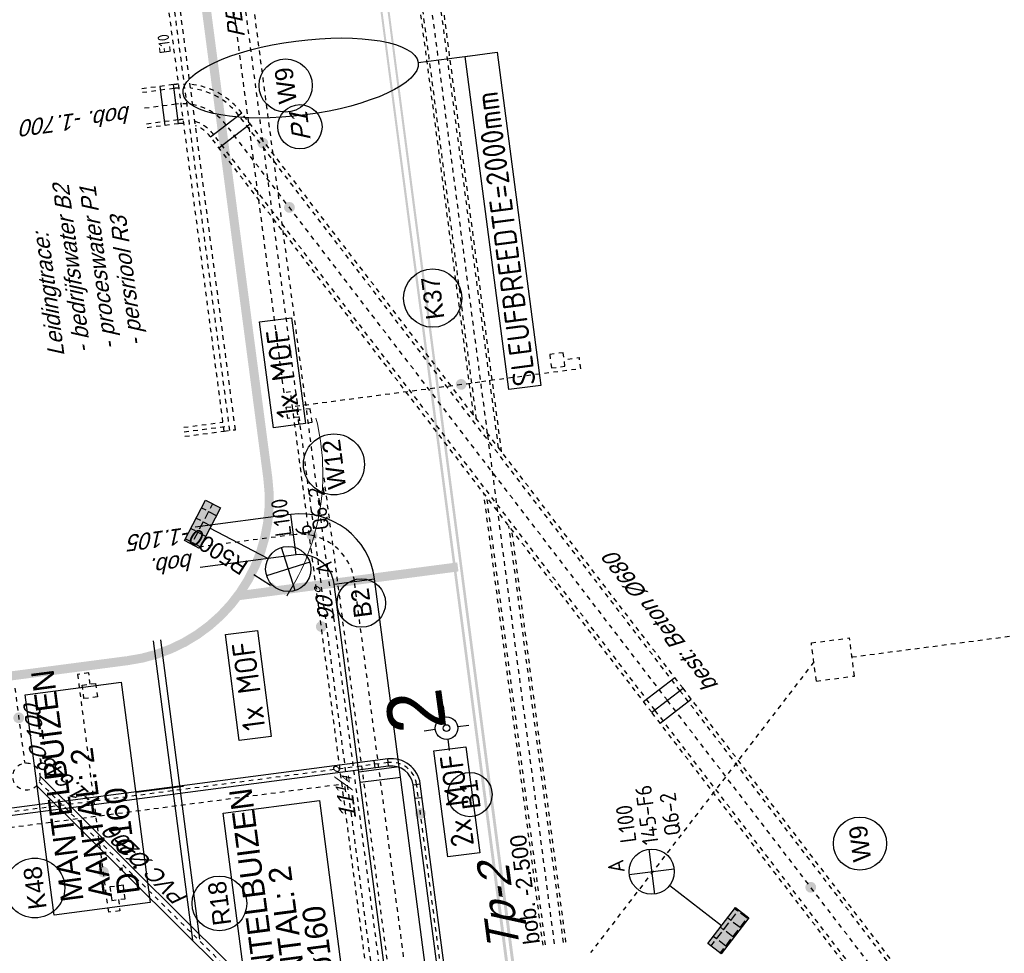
# Model space of a CAD drawing. Header units: metres. Extents: x 118052 to 118564, y 454784 to 455719.
# Tile 150 of 160: x 118492 to 118513, y 455333 to 455354. Entities that reach past the tile are written whole.
import ezdxf
from ezdxf.enums import TextEntityAlignment as Align

# ---------------------------------------------------------------- set-up
doc = ezdxf.new("R2010")
doc.units = ezdxf.units.M
doc.header["$LTSCALE"] = 0.5
doc.header["$PDMODE"] = 3
doc.header["$PDSIZE"] = 0.25
for name, pattern in [('DASHED', [19.049999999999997, 12.7, -6.35]), ('Tauw_HIDDEN2', [5.6, 4, -1.6]), ('Tauw_L_Center1', [13, 8, -1.67, 1.66, -1.67]), ('Tauw_L_Center2', [6.4990000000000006, 4, -0.833, 0.833, -0.833]), ('Tauw_Stramien', [13, 8, -1.67, 1.66, -1.67])]:
    doc.linetypes.add(name, pattern=pattern)
for name, color, linetype in [('EL6312--', 6, 'Continuous'), ('EL_N_A_EB00----REVISIE~-_-----', 1, 'Continuous'), ('GRAAFWERKZAAMHEDEN', 6, 'Continuous'), ('KABELLOOP', 6, 'Continuous'), ('Koningsstal VIEUWPORT', 254, 'Continuous'), ('M01', 6, 'Continuous'), ('MOF', 6, 'Continuous'), ('ZU_B_-_AL999---LW_bet700-85_gw__18_^200~-_-----', 1, 'Continuous'), ('ZU_B_-_AL999---LW_bet700-85_gw__18_^200~N_-----', 1, 'Continuous'), ('ZU_B_-_AL999---LW_bet700-85_gw__20_^200~M_-----', 1, 'Continuous'), ('ZU_B_-_EL999---LB_PE-90_sdr00~H_-----', 1, 'Tauw_L_Center2'), ('ZU_B_-_EL999---LL_pvc200_zbr00~H_-----', 1, 'Tauw_L_Center2'), ('ZU_B_-_EL999---LL_pvc200_zbr00~W_-----', 8, 'Tauw_HIDDEN2'), ('ZU_B_-_EL999---LL_pvc250_zbr00~H_-----', 1, 'Tauw_L_Center2'), ('ZU_B_-_EL999---LL_pvc250_zbr00~W_-----', 8, 'Tauw_HIDDEN2'), ('ZU_B_-_EL999---LR_bet400-55_gw~H_-----', 1, 'Tauw_L_Center2'), ('ZU_B_-_EL999---LR_bet400-55_gw~W_-----', 8, 'Tauw_HIDDEN2'), ('ZU_B_-_EL999---LW_bet700-85_gw~H_-----', 1, 'Tauw_L_Center1'), ('ZU_B_-_EL999---LW_bet700-85_gw~W_-----', 8, 'Tauw_HIDDEN2'), ('ZU_B_-_EL999---LX_onbXXX_sdr00~H_-----', 1, 'Tauw_L_Center2'), ('ZU_B_-_EL999---SYM_RIOOLINSPECTIEPUT~-_002--', 2, 'Tauw_L_Center2'), ('ZU_B_-_ML999---LW_bet700-85_gw__20_^200~M_-----', 1, 'Continuous'), ('ZU_B_-_TB00----tekst__35_^200~-_-----', 1, 'Continuous'), ('ZU_N_-_AL999---LB_PE-110_sdr00__20_^200~M_-----', 7, 'Continuous'), ('ZU_N_-_AL999---LB_pvc160_zgr00__20_^200~M_-----', 7, 'Continuous'), ('ZU_N_-_AL999---LK_pvc125_sdr34__20_^200~M_-----', 7, 'Continuous'), ('ZU_N_-_AL999---LP_PE-75_sdr00__18_^200~-_-----', 7, 'Continuous'), ('ZU_N_-_AL999---LR_pvc160_sdr34__18_^200~N_-----', 7, 'Continuous'), ('ZU_N_-_AL999---LR_pvc200_sdr34__20_^200~M_-----', 7, 'Continuous'), ('ZU_N_-_AL999---LR_pvc200_vgr11__18_^200~-_-----', 7, 'Continuous'), ('ZU_N_-_AL999---LW_gvk900_vgr05__18_^200~B_-----', 7, 'Continuous'), ('ZU_N_-_AL999---LW_gvk900_vgr05__18_^200~N_-----', 7, 'Continuous'), ('ZU_N_-_AL999---LW_gvk900_vgr05__20_^200~M_-----', 7, 'Continuous'), ('ZU_N_-_DX1AMA--_maatvoering_BGR__18_^200', 7, 'Continuous'), ('ZU_N_-_EL999---LB_PE-110_sdr00~H_-----', 2, 'Tauw_L_Center2'), ('ZU_N_-_EL999---LB_PE-90_sdr00~H_-----', 2, 'Tauw_L_Center2'), ('ZU_N_-_EL999---LB_pvc160_zgr00~H_-----', 2, 'Tauw_L_Center2'), ('ZU_N_-_EL999---LB_pvc160_zgr00~W_-----', 8, 'Continuous'), ('ZU_N_-_EL999---LK_pvc125_sdr34~H_-----', 2, 'Tauw_L_Center2'), ('ZU_N_-_EL999---LP_PE-75_sdr00~H_-----', 2, 'Tauw_L_Center2'), ('ZU_N_-_EL999---LR_PE-110_sdr00~H_-----', 2, 'Tauw_L_Center2'), ('ZU_N_-_EL999---LR_pvc160_sdr34~H_-----', 2, 'Tauw_L_Center2'), ('ZU_N_-_EL999---LR_pvc200_vgr11~H_-----', 2, 'Tauw_L_Center2'), ('ZU_N_-_EL999---LR_pvc200_vgr11~W_-----', 8, 'Continuous'), ('ZU_N_-_EL999---LW_gvk900_vgr05~H_-----', 2, 'Tauw_L_Center1'), ('ZU_N_-_EL999---LW_gvk900_vgr05~W_-----', 2, 'Continuous'), ('ZU_N_-_EL999---SYM_HWAINSPECTIEPUT~-_002--', 2, 'Tauw_L_Center2'), ('ZU_N_-_EL999---SYM_STRAATKOLK~-_----c', 7, 'Tauw_L_Center2'), ('ZU_N_-_ML999---LB_PE-110_sdr00__20_^200~M_-----', 7, 'Continuous'), ('ZU_N_-_ML999---LB_pvc160_zgr00__20_^200~M_-----', 7, 'Continuous'), ('ZU_N_-_ML999---LK_pvc125_sdr34__20_^200~M_-----', 7, 'Continuous'), ('ZU_N_-_ML999---LR_pvc160_sdr34__20_^200~M_-----', 7, 'Continuous'), ('ZU_N_-_ML999---LR_pvc200_sdr34__20_^200~M_-----', 7, 'Continuous'), ('ZU_N_-_ML999---LW_gvk900_vgr05__20_^200~M_-----', 7, 'Continuous'), ('ZU_N_N_MVRHX---ALG_Stramien~-_008--', 8, 'Tauw_Stramien')]:
    doc.layers.add(name, color=color, linetype=linetype)
doc.layers.add('ZU_N_-_AL999---LP_PE-75_sdr00__20_^200~Mt-----', color=7, linetype='Continuous', plot=False)
doc.layers.add('ZU_N_-_ML999---LP_PE-75_sdr00__20_^200~Mt-----', color=7, linetype='Continuous', plot=False)
doc.styles.add('BURO-018', font='Isocp.shx', dxfattribs={"height": 360})
doc.styles.add('BURO-025', font='Isocp.shx', dxfattribs={"height": 500})
doc.styles.add('civiel', font='civiel.shx')
doc.styles.add('TAUW-ISOCP', font='tcb_isocp.shx')
doc.styles.add('tcb_isocp', font='tcb_isocp.shx')
doc.styles.add('WB025', font='ISO.SHX', dxfattribs={"height": 2.5})
doc.dimstyles.new('tzu18-dot_^200', dxfattribs={"dimscale": 200, "dimtxt": 1.8, "dimasz": 3, "dimexe": 2, "dimexo": 0, "dimgap": 0.5, "dimtad": 1, "dimdec": 0, "dimzin": 0, "dimdsep": 46, "dimtxsty": 'TAUW-ISOCP', "dimblk": 'DOTSMALL', "dimcen": 2, "dimdle": 1.5, "dimclre": 8, "dimadec": 0, "dimazin": 0, "dimtp": 1, "dimtm": 1, "dimtfac": 1, "dimtix": 1, "dimtmove": 1, "dimatfit": 3, "dimldrblk": 'DOTSMALL', "dimfxl": 1, "dimtvp": 0.5, "dimtolj": 1, "dimtzin": 0, "dimlwd": -1, "dimlwe": 5, "dimarcsym": 0})

# ---------------------------------------------------------------- blocks, each defined once
blk = doc.blocks.new('M01')
for points in [[(0, 0.5000000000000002), (0, 1)], [(-1, 0), (-0.5, 0)], [(0.5, 0), (1, 0)], [(0, -0.5000000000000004), (0, -1)]]:
    blk.add_lwpolyline(points)
for radius in [0.5, 0.15]:
    blk.add_circle((0, 0), radius)
blk = doc.blocks.new('*D169')
at = {"layer": 'Defpoints', "color": 0, "transparency": 16777216}
for p in [(-131047.6118691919, 11552.42209850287), (-134276.9788311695, 7734.631544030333)]:
    blk.add_point(p, dxfattribs=at)
at = {"layer": 'ZU_N_-_DX1AMA--_maatvoering_BGR__18_^200', "transparency": 16777216}
blk.add_line((-133718.9926028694, 8394.288553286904), (-133997.9857171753, 8064.460048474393), dxfattribs=at)
at = {"layer": 'ZU_N_-_DX1AMA--_maatvoering_BGR__18_^200', "color": 8, "lineweight": 5, "transparency": 16777216}
blk.add_arc((-131047.6118691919, 11552.42209850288), 5000.433550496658, 229.773011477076, 276.6617961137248, dxfattribs=at)
at = {"layer": 'ZU_N_-_DX1AMA--_maatvoering_BGR__18_^200', "transparency": 16777216}
blk.add_solid([(-134052.9571345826, 8110.958900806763), (-133943.014299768, 8017.961196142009), (-134276.9788311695, 7734.631544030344)], dxfattribs=at)
at = {"layer": 'ZU_N_-_DX1AMA--_maatvoering_BGR__18_^200', "transparency": 16777216, "insert": (-133115.6146380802, 9107.608136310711), "char_height": 360, "attachment_point": 5, "rotation": 49.77301147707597, "style": 'civiel'}
blk.add_mtext('\\A1;R5000', dxfattribs=at)
blk = doc.blocks.new('_DotSmall')
at = {"color": 0, "linetype": 'ByBlock', "const_width": 0.5}
blk.add_lwpolyline([(-0.0625, 0, 1), (0.0625, 0, 1)], format="xyb", close=True, dxfattribs=at)
blk = doc.blocks.new('E00525')
at = {"linetype": 'ByBlock'}
h = blk.add_hatch(dxfattribs=at)
h.set_pattern_fill('ANGLE', color=0, scale=0.18438609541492, style=0)
h.set_pattern_definition([(360, (-37.67331033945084, -34.01927211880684), (5.551115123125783e-17, 1.287936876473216), [0.9366813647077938, -0.3512555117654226]), (90, (-37.67331033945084, -34.01927211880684), (-1.287936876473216, 1.387778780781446e-16), [0.9366813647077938, -0.3512555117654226])])
edge = h.paths.add_edge_path()
edge.add_line((-2.522521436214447, 2.863310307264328), (2.522521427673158, 2.863310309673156))
edge.add_line((2.522521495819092, 2.863310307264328), (2.522521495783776, 1.000000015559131))
edge.add_line((2.522521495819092, 1.000000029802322), (-2.522521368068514, 1.000000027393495))
edge.add_line((-2.522521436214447, 1), (-2.522521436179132, 2.863310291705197))
h = blk.add_hatch(color=0, dxfattribs=at)
edge = h.paths.add_edge_path()
edge.add_line((-2.522521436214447, 2.863310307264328), (2.522521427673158, 2.863310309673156))
edge.add_line((2.522521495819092, 2.863310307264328), (2.522521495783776, 1.000000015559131))
edge.add_line((2.522521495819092, 1.000000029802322), (-2.522521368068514, 1.000000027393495))
edge.add_line((-2.522521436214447, 1), (-2.522521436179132, 2.863310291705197))
at = {"color": 0, "linetype": 'ByBlock'}
for p, q in [((-1.767766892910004, 14.38605433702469), (1.767767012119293, 10.85052046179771)), ((1.767766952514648, 14.38605433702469), (-1.767766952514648, 10.85052043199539)), ((5.960464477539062e-08, 10.0973382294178), (1.192092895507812e-07, 2.863310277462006))]:
    blk.add_line(p, q, dxfattribs=at)
blk.add_lwpolyline([(-2.522521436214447, 2.863310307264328), (2.522521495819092, 2.863310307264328), (2.522521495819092, 1.000000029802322), (-2.522521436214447, 1)], close=True, dxfattribs=at)
blk.add_circle((0, 12.61828738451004), 2.500000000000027, dxfattribs=at)
at = {"color": 0, "linetype": 'ByBlock', "style": 'BURO-018'}
for tag, p in [('E_GKAST', (5.960464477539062e-08, 20.61828738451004)), ('E_GROEP', (5.960464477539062e-08, 17.61828738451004)), ('E_SGROEP', (4.500000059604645, 17.61828738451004)), ('E_ARMCODE', (0, 12.61828738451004)), ('E_SLET', (4.500000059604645, 11.61828738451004))]:
    blk.add_attdef(tag, text='', height=1.8, dxfattribs=at).set_placement(p, align=Align.MIDDLE)
blk = doc.blocks.new('A$C051E189E')
at = {"layer": 'EL6312--'}
ref = blk.add_blockref('E00525', (129982.4518060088, -50155.32685858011), dxfattribs=dict(at, xscale=200, yscale=200, zscale=200, rotation=145.0000221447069))
ref.add_attrib('E_SGROEP', 'Q6-2', dxfattribs={"layer": '0', "color": 1, "linetype": 'ByBlock', "height": 359.9999999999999, "rotation": 2.219811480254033e-05, "style": 'BURO-018'}).set_placement((129769.0740380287, -53058.90804550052), align=Align.MIDDLE)
ref.add_attrib('E_GKAST', 'L100', dxfattribs={"layer": '0', "color": 1, "linetype": 'ByBlock', "height": 359.9999999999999, "rotation": 2.219811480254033e-05, "style": 'BURO-018'}).set_placement((129682.4580661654, -52214.69485685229), align=Align.MIDDLE)
ref.add_attrib('E_GROEP', '6', dxfattribs={"layer": '0', "color": 1, "linetype": 'ByBlock', "height": 359.9999999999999, "rotation": 2.219811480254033e-05, "style": 'BURO-018'}).set_placement((129349.8940697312, -52674.4275829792), align=Align.MIDDLE)
ref.add_attrib('E_SLET', 'A', dxfattribs={"layer": '0', "color": 1, "linetype": 'ByBlock', "height": 359.9999999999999, "rotation": 2.219811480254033e-05, "style": 'BURO-018'}).set_placement((128455.4926643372, -53014.67749482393), align=Align.MIDDLE)
ref = blk.add_blockref('E00525', (119075.2760796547, -61094.7595834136), dxfattribs=dict(at, xscale=200, yscale=200, zscale=200, rotation=314.9066123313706))
ref.add_attrib('E_SGROEP', 'Q6-2', dxfattribs={"layer": '0', "color": 1, "linetype": 'ByBlock', "height": 359.9999999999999, "rotation": 2.219811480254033e-05, "style": 'BURO-018'}).set_placement((122067.5164344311, -59881.3021248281), align=Align.MIDDLE)
ref.add_attrib('E_GKAST', 'L100', dxfattribs={"layer": '0', "color": 1, "linetype": 'ByBlock', "height": 359.9999999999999, "rotation": 2.219811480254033e-05, "style": 'BURO-018'}).set_placement((121981.7185235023, -58888.19721621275), align=Align.MIDDLE)
ref.add_attrib('E_GROEP', '145-F6', dxfattribs={"layer": '0', "color": 1, "linetype": 'ByBlock', "height": 359.9999999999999, "rotation": 2.219811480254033e-05, "style": 'BURO-018'}).set_placement((122117.9316661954, -59368.9439869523), align=Align.MIDDLE)
ref.add_attrib('E_SLET', 'A', dxfattribs={"layer": '0', "color": 1, "linetype": 'ByBlock', "height": 359.9999999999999, "rotation": 2.219811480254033e-05, "style": 'BURO-018'}).set_placement((121079.7141696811, -58547.26704671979), align=Align.MIDDLE)
blk = doc.blocks.new('A$C6DFC50BF')
at = {"layer": 'GRAAFWERKZAAMHEDEN'}
for p, q in [((124081.8434063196, -48241.82382059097), (124081.8434063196, -49309.35315573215)), ((120682.3310912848, -49067.3711681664), (127349.6457939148, -49067.3711681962)), ((120682.3310913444, -49227.3711681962), (127349.2272443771, -49227.3711681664)), ((139254.5416404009, -56521.57957366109), (139254.5416404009, -57673.62048774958))]:
    blk.add_line(p, q, dxfattribs=at)
for points in [[(121628.4110959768, -46100.1680791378), (126535.2757167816, -46100.1680791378), (126535.275716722, -48241.82382059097), (121628.4110959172, -48241.82382059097)], [(118465.9492711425, -50095.00943920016), (123372.8138918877, -50095.00943920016), (123372.8138918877, -52239.86938601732), (118465.9492710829, -52239.86938601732)], [(131831.3597123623, -57569.50952374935), (139254.5416403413, -57569.50952374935), (139254.5416404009, -58283.20060282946), (131831.3597123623, -58283.20060282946)]]:
    blk.add_lwpolyline(points, close=True, dxfattribs=at)
blk.add_ellipse((139254.5416399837, -53904.31926247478), major_axis=(3.257569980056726e-07, -2617.260311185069), ratio=0.3143508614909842, dxfattribs=at)
at = {"layer": 'KABELLOOP', "linetype": 'DASHED', "const_width": 200}
for points in [[(126989.2535856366, -31636.86263418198), (126989.2600790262, -48436.86263489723)], [(128093.6213239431, -51042.49264135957), (128093.6230057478, -55943.81955587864)], [(130589.2614697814, -52036.86124366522), (156073.456397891, -52036.85181295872)]]:
    blk.add_lwpolyline(points, dxfattribs=at)
blk.add_lwpolyline([(126989.2600790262, -48436.86263588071, 0.4173513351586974), (130589.2614697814, -52036.86124366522)], format="xyb", dxfattribs=at)
blk.add_lwpolyline([(186089.4575669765, -55943.81955587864), (-17582.16170054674, -55943.81955587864)], close=True, dxfattribs=at)
at = {"layer": 'MOF'}
for points in [[(124918.2668354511, -50658.00969824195), (127278.5480494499, -50658.00969827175), (127278.5480494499, -51371.70077735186), (124918.2668354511, -51371.70077732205)], [(131669.1043483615, -52304.90873935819), (134029.3855623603, -52304.90873938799), (134029.3855623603, -53018.59981846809), (131669.1043484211, -53018.59981843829)], [(121770.3574507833, -54890.38555288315), (124130.6386646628, -54890.38555288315), (124130.638664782, -55604.07663196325), (121770.3574507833, -55604.07663196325)]]:
    blk.add_lwpolyline(points, close=True, dxfattribs=at)
at = {"layer": 'GRAAFWERKZAAMHEDEN', "color": 2}
for s, p in [('MANTELBUIZEN', (121867.6133514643, -46791.96508896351)), ('AANTAL: 2', (121867.6133515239, -47425.05105787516)), ('D: ø160', (121867.6133513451, -48047.40924936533)), ('MANTELBUIZEN', (118705.1515266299, -50786.80644899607)), ('AANTAL: 2', (118705.1515266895, -51419.89241793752)), ('D: ø160', (118705.1515265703, -52045.45481479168))]:
    blk.add_text(s, height=500, rotation=359.9837082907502, dxfattribs=at).set_placement(p)
at = {"layer": 'GRAAFWERKZAAMHEDEN', "color": 2, "style": 'BURO-025'}
blk.add_text('SLEUFBREEDTE=2000mm', height=500, rotation=359.9837082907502, dxfattribs=at).set_placement((131865.393060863, -58179.16506719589))
at = {"layer": 'MOF', "color": 2, "style": 'BURO-025'}
for s, p in [('1x MOF', (125101.5877820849, -51267.66524171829)), ('1x MOF', (131852.4252950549, -52914.56428283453)), ('2x MOF', (121953.6783974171, -55500.04109632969))]:
    blk.add_text(s, height=500, rotation=359.9837082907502, dxfattribs=at).set_placement(p)
blk = doc.blocks.new('Leidingen')
at = {"layer": 'ZU_B_-_EL999---LB_PE-90_sdr00~H_-----'}
blk.add_lwpolyline([(-129821.9930698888, 7212.615812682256), (-86741.18118863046, 7202.975529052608), (-86741.87912505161, 14553.47349595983)], dxfattribs=at)
at = {"layer": 'ZU_B_-_EL999---LL_pvc200_zbr00~H_-----'}
blk.add_lwpolyline([(-130391.4003804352, 9509.37691233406), (-130391.3054295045, 8509.37691694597)], dxfattribs=at)
at = {"layer": 'ZU_B_-_EL999---LL_pvc200_zbr00~W_-----'}
for points in [[(-130491.4003798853, 9509.367417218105), (-130491.3172978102, 8634.36742121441)], [(-130291.4003809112, 9509.386407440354), (-130291.3172987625, 8634.386411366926)]]:
    blk.add_lwpolyline(points, dxfattribs=at)
at = {"layer": 'ZU_B_-_EL999---LL_pvc250_zbr00~H_-----'}
blk.add_lwpolyline([(-130491.3054290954, 8509.367421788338), (-118916.3054810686, 8510.466478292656)], dxfattribs=at)
at = {"layer": 'ZU_B_-_EL999---LL_pvc250_zbr00~W_-----'}
blk.add_line((-130491.3172979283, 8634.36742123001), (-130491.2935603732, 8384.367422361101), dxfattribs=at)
for points in [[(-130491.3172979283, 8634.36742123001), (-118916.3173499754, 8635.46647774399)], [(-130491.2935603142, 8384.367422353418), (-118916.2936122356, 8385.466478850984)]]:
    blk.add_lwpolyline(points, dxfattribs=at)
at = {"layer": 'ZU_B_-_EL999---LR_bet400-55_gw~H_-----'}
blk.add_lwpolyline([(-142665.7701598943, 2871.465420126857), (-131297.6911157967, 2872.544829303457), (-85840.7704162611, 2876.86100437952)], dxfattribs=at)
at = {"layer": 'ZU_B_-_EL999---LR_bet400-55_gw~W_-----'}
for points in [[(-142665.7943724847, 3126.465419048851), (-132596.0422879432, 3127.421550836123)], [(-142665.7891500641, 3071.465419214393), (-132691.2998510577, 3072.412505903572)], [(-130951.2999770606, 3072.577720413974), (-85840.78940641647, 3076.861003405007)], [(-130856.0424139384, 3127.586765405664), (-85840.794628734, 3131.861003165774)], [(-142665.7511697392, 2671.465421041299), (-133384.0821283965, 2672.346723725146)], [(-142665.7459474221, 2616.465421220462), (-133479.3396916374, 2617.337678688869)], [(-131739.3398176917, 2617.502893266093), (-85840.74620377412, 2621.861005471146)], [(-131644.0822546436, 2672.511938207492), (-85840.75142609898, 2676.861005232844)]]:
    blk.add_lwpolyline(points, dxfattribs=at)
at = {"layer": 'ZU_B_-_EL999---LW_bet700-85_gw~H_-----'}
blk.add_lwpolyline([(-146605.8193822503, -5465.22182959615), (-137659.4967778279, -298.9288830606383, 4.457215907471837e-08), (-137659.4965923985, -298.9287760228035), (-123791.2294271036, 7709.67555835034, 0.2679491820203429), (-123191.3281459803, 8748.962985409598), (-123191.403911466, 9546.907247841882)], format="xyb", dxfattribs=at)
at = {"layer": 'ZU_B_-_EL999---LW_bet700-85_gw~W_-----', "linetype": 'Continuous'}
for p, q in [((-123626.3566291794, 9048.921680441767), (-122756.3566332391, 9049.004287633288)), ((-123626.3281439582, 8748.921681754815), (-122756.3281478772, 8749.004288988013)), ((-124008.76521074, 8086.375947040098), (-123573.6936433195, 7332.97516964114)), ((-124268.5585821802, 7936.351268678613), (-123833.4870149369, 7182.950491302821)), ((-137617.2133744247, 227.7942341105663), (-137182.1784677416, -525.627712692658)), ((-137877.0324996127, 77.77154128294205), (-137441.9610559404, -675.6293075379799)), ((-137877.0140457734, 77.78219735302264), (-137441.9791390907, -675.6397495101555)), ((-138136.8258956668, -72.25309441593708), (-137701.7544521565, -825.6539431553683))]:
    blk.add_line(p, q, dxfattribs=at)
at = {"layer": 'ZU_B_-_EL999---LW_bet700-85_gw~W_-----'}
for points in [[(-123634.8444358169, 8635.018449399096, 0.03737933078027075), (-123626.3281439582, 8748.921681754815), (-123626.403909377, 9546.865944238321)], [(-123548.9835247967, 8635.026602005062, 0.03361444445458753), (-123541.3281444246, 8748.929752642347), (-123541.4039099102, 9546.874015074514)], [(-122845.5080820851, 8635.093397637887, 0.01839000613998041), (-122841.3281474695, 8748.996218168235), (-122841.403913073, 9546.940480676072)], [(-122760.2896695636, 8635.101489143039, 0.01743215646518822), (-122756.3281478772, 8749.004288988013), (-122756.4039133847, 9546.948551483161)], [(-146830.6123423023, -5092.712291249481), (-137877.0324996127, 77.77154128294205), (-137877.0140457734, 77.78219735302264), (-124008.76521074, 8086.375947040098, 0.1387425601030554), (-123718.3894174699, 8385.010515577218)], [(-146786.6872811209, -5165.501511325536), (-137834.5255195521, 4.163412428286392), (-137834.5106353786, 4.172007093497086), (-123966.2582184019, 8012.767825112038, 0.1523591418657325), (-123623.1301799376, 8385.019560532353)], [(-146424.9514833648, -5764.942147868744), (-137484.4680359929, -602.021178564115), (-137484.4825494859, -602.0295593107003), (-123616.2006355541, 7406.58329155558, 0.2053687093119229), (-122884.6167789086, 8385.089683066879)], [(-146381.0264223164, -5837.731367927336), (-137441.9610559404, -675.6293075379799), (-137441.9791390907, -675.6397495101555), (-123573.6936433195, 7332.97516964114, 0.2086374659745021), (-122797.3048789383, 8385.097973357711)]]:
    blk.add_lwpolyline(points, format="xyb", dxfattribs=at)
at = {"layer": 'ZU_B_-_EL999---LX_onbXXX_sdr00~H_-----'}
for points in [[(-137240.1541190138, -3616.273442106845), (-142965.6976871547, 2108.182938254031)], [(-137240.0734108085, -4466.273438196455), (-137237.5279466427, -31274.49131733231)], [(-137240.073410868, -4466.273438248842), (-137237.5279467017, -31274.49131732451)]]:
    blk.add_lwpolyline(points, dxfattribs=at)
at = {"layer": 'ZU_B_-_EL999---SYM_RIOOLINSPECTIEPUT~-_002--', "ltscale": 0.005}
for p, q in [((-137665.1503845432, -3616.313796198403), (-136815.1503884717, -3616.233087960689)), ((-137665.1503845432, -3616.313796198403), (-137665.0696762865, -4466.313792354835)), ((-136815.1503884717, -3616.233087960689), (-136815.0696802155, -4466.233084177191)), ((-137665.0696762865, -4466.313792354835), (-136815.0696802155, -4466.233084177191))]:
    blk.add_line(p, q, dxfattribs=at)
at = {"layer": 'ZU_B_-_ML999---LW_bet700-85_gw__20_^200~M_-----', "flags": 128}
for points in [[(-125777.7267238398, 6562.519199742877, 0, 0, 0), (-125897.1369962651, 6574.401406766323, 0, 91.82399999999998, 0), (-125888.0379335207, 6573.49598258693, 91.82399999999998, 169.728, 0), (-125862.1736685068, 6570.922296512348, 169.728, 221.712, 0), (-125823.413094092, 6567.065332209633, 221.712, 240, 0), (-125777.7267238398, 6562.519199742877, 240, 221.712, 0), (-125732.0403536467, 6557.973067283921, 221.712, 169.728, 0), (-125693.2797791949, 6554.116102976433, 169.728, 91.82399999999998, 0), (-125667.4155142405, 6551.542416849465, 91.82399999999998, 0, 0), (-125658.3164514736, 6550.636992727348, 0, 0, 0), (-125777.7267238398, 6562.519199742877, 0, 0, 0), (-123681.7730730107, 6353.956278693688, 0, 0, 0)], [(-142165.9644315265, -2901.308998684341, 0, 0, 0), (-142233.2526912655, -2801.949600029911, 0, 91.82399999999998, 0), (-142228.1253259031, -2809.520786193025, 91.82399999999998, 169.728, 0), (-142213.5506889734, -2831.042031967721, 169.728, 221.712, 0), (-142191.7089196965, -2863.294092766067, 221.712, 240, 0), (-142165.9644315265, -2901.308998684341, 240, 221.712, 0), (-142140.2199434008, -2939.323904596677, 221.712, 169.728, 0), (-142118.3781743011, -2971.575965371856, 169.728, 91.82399999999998, 0), (-142103.8035371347, -2993.097211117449, 91.82399999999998, 0, 0), (-142098.6761718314, -3000.668397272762, 0, 0, 0), (-142165.9644315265, -2901.308998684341, 0, 0, 0), (-141680.3310871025, -3618.406412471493, 0, 0, 0)]]:
    blk.add_lwpolyline(points, format="xyseb", dxfattribs=at)
at = {"layer": 'ZU_B_-_ML999---LW_bet700-85_gw__20_^200~M_-----'}
for centre in [(-123097.473919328, 6295.814182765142), (-141351.0757185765, -4104.592494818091)]:
    blk.add_circle(centre, 587.1848127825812, dxfattribs=at)
at = {"layer": 'ZU_N_-_EL999---LB_PE-110_sdr00~H_-----'}
blk.add_lwpolyline([(-189750.6245509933, 554.2046431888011), (-189750.6245508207, 7068.149949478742), (-129821.9930698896, 7068.149949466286), (-129821.9930698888, 7212.615812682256)], dxfattribs=at)
at = {"layer": 'ZU_N_-_EL999---LB_PE-90_sdr00~H_-----'}
blk.add_lwpolyline([(-151486.4222910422, 79454.40512148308), (-148523.6151047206, 78593.34901531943), (-138720.9009695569, 68792.49625207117, -0.1989370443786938), (-138556.8431667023, 68396.47885783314), (-138556.8431668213, 7068.149949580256)], format="xyb", dxfattribs=at)
at = {"layer": 'ZU_N_-_EL999---LB_pvc160_zgr00~H_-----'}
blk.add_lwpolyline([(-188326.2700439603, 427.957952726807), (-188330.8804364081, 4822.314607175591, -0.4142135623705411), (-187771.4682751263, 5382.90182949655), (-138780.4791304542, 5434.301320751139, 0.41393410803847), (-138221.066663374, 5994.354185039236), (-138227.0047912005, 68533.40245254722, 0.1989123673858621), (-138391.0625915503, 68929.3666744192), (-148707.2103914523, 79243.55560852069, 0.1983621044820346), (-149102.0199607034, 79407.53706885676), (-169703.4762981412, 79449.20462299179, 0.1233219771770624), (-169967.5599969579, 79383.63142942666), (-194911.9009768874, 66117.44867484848)], format="xyb", dxfattribs=at)
at = {"layer": 'ZU_N_-_EL999---LB_pvc160_zgr00~W_-----', "linetype": 'Continuous'}
for p, q in [((-138301.0951482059, 6294.346587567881), (-138141.0951490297, 6294.361779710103)), ((-138301.0666630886, 5994.34658883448), (-138141.0666637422, 5994.361781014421)), ((-139080.5628982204, 5513.986528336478), (-139080.3950323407, 5353.986616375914)), ((-138780.5630632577, 5514.3012766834), (-138780.3951975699, 5354.301364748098))]:
    blk.add_line(p, q, dxfattribs=at)
at = {"layer": 'ZU_N_-_EL999---LB_pvc160_zgr00~W_-----'}
for points in [[(-188246.2700878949, 428.0418856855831), (-188250.8804804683, 4822.398540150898, -0.4142135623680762), (-187771.3843423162, 5302.901873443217), (-138780.3951975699, 5354.301364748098, 0.4139341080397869), (-138141.0666637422, 5994.361781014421), (-138147.0047915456, 68533.41004863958, 0.1989123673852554), (-138334.4994206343, 68985.94058791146), (-148650.6472204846, 79300.1295220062, 0.1983621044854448), (-149101.8581567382, 79487.53690519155), (-169703.3144941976, 79529.20445938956, 0.1233219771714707), (-170005.1244357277, 79454.26366661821), (-194949.4654155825, 66188.08091215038)], [(-188406.2699999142, 427.8740198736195), (-188410.8803924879, 4822.230674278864, -0.4142135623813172), (-187771.5522081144, 5462.901785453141), (-138780.5630632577, 5514.3012766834, 0.4139341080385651), (-138301.0666630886, 5994.34658883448), (-138307.0047908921, 68533.3948564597, 0.1989123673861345), (-138447.625762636, 68872.79276100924), (-148763.7735624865, 79186.98169504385, 0.1983621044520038), (-149102.1817647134, 79327.53723246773), (-169703.6381021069, 79369.204786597, 0.1233219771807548), (-169929.995558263, 79312.99919212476), (-194874.3365381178, 66046.81643765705)]]:
    blk.add_lwpolyline(points, format="xyb", dxfattribs=at)
at = {"layer": 'ZU_N_-_EL999---LK_pvc125_sdr34~H_-----'}
for points in [[(-140447.6118583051, 12295.02976047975), (-140697.6118583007, 12295.02976049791), (-140697.6118582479, 12545.02976041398), (-137489.4547121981, 12545.32932507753)], [(-135647.6118581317, 12295.02976014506), (-135397.6118581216, 12295.02976006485), (-135397.6118581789, 12545.02976011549), (-137489.4547121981, 12545.32932507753)], [(-130397.61185837, 6955.16753603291), (-130397.6118582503, 7205.167536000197), (-130147.6118583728, 7205.16753599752), (-130147.6118582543, 2871.153807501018)]]:
    blk.add_lwpolyline(points, dxfattribs=at)
at = {"layer": 'ZU_N_-_EL999---LK_pvc125_sdr34~H_-----', "flags": 128}
blk.add_lwpolyline([(-129897.8622298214, 901.9885725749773), (-129897.8622298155, 651.9885725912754), (-130147.8622299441, 651.9885726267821), (-130147.8622287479, 2872.654006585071)], dxfattribs=at)
at = {"layer": 'ZU_N_-_EL999---LP_PE-75_sdr00~H_-----', "flags": 128}
blk.add_lwpolyline([(-118553.1989605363, 6962.016680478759), (-242100.8711517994, 6918.149949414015), (-260869.9927551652, 6918.149949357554), (-260869.9927551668, -569.120819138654), (-260869.9927551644, -22082.3711988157), (-262858.1002473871, -22082.37119882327)], dxfattribs=at)
at = {"layer": 'ZU_N_-_EL999---LR_PE-110_sdr00~H_-----'}
blk.add_lwpolyline([(-243248.162318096, 6768.149949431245), (-93379.19032985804, 6768.149945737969, -0.1316524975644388), (-90879.19033038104, 6098.276964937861), (-85840.80008835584, 3189.361002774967)], format="xyb", dxfattribs=at)
at = {"layer": 'ZU_N_-_EL999---LR_pvc160_sdr34~H_-----'}
blk.add_lwpolyline([(-135516.8226439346, 13956.31114197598), (-137189.5869364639, 13956.31114197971)], dxfattribs=at)
at = {"layer": 'ZU_N_-_EL999---LR_pvc200_vgr11~H_-----'}
blk.add_lwpolyline([(-137638.0737907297, 13695.63576137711), (-143390.8837037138, 9240.486005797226)], dxfattribs=at)
at = {"layer": 'ZU_N_-_EL999---LR_pvc200_vgr11~W_-----'}
for points in [[(-137717.177458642, 13760.8564049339), (-143490.8639240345, 9289.539216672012)], [(-137523.105784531, 13658.18954454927), (-143290.8735688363, 9191.455961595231)]]:
    blk.add_lwpolyline(points, dxfattribs=at)
at = {"layer": 'ZU_N_-_EL999---LW_gvk900_vgr05~H_-----'}
blk.add_lwpolyline([(-241353.494222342, 8700.826479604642), (-241353.4942223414, 7410.1519819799, 0.414213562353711), (-240156.4942222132, 6213.1519820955), (-134155.3770706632, 6213.151982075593, 0.4142135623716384), (-132958.3770707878, 7410.151982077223), (-132958.3770707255, 9548.413386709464)], format="xyb", dxfattribs=at)
at = {"layer": 'ZU_N_-_EL999---LW_gvk900_vgr05~W_-----', "linetype": 'Continuous'}
for p, q in [((-133408.3770709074, 7410.151982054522), (-132508.3770707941, 7410.151982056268)), ((-134155.3770707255, 6663.151982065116), (-134155.3770707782, 5763.151982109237))]:
    blk.add_line(p, q, dxfattribs=at)
at = {"layer": 'ZU_N_-_EL999---LW_gvk900_vgr05~W_-----'}
for p, q in [((-138581.2080227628, 5763.151982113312), (-138581.2080230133, 6663.151982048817)), ((-138347.6849074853, 5763.151982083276), (-138347.6849075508, 6663.151982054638))]:
    blk.add_line(p, q, dxfattribs=at)
for points in [[(-241803.4942224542, 8700.826479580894), (-241803.4942222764, 7410.151981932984, 0.4142135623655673), (-240156.4942222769, 5763.151982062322), (-134155.3770707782, 5763.151982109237, 0.4142135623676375), (-132508.3770707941, 7410.151982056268), (-132508.3770707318, 9548.41338668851)], [(-240903.4942223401, 8700.826479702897), (-240903.49422234, 7410.151982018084, 0.4142135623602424), (-240156.4942222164, 6663.151982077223), (-134155.3770707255, 6663.151982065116, 0.414213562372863), (-133408.3770709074, 7410.151982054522), (-133408.3770707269, 9548.413386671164)]]:
    blk.add_lwpolyline(points, format="xyb", dxfattribs=at)
at = {"layer": 'ZU_N_-_EL999---SYM_HWAINSPECTIEPUT~-_002--', "lineweight": -3}
blk.add_circle((-137489.586936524, 13956.31114196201), 299.9999999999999, dxfattribs=at)
at = {"layer": 'ZU_N_-_EL999---SYM_STRAATKOLK~-_----c', "lineweight": -3}
for points in [[(-140447.608539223, 12145.02976032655), (-140147.6085391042, 12145.02976027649), (-140147.6085390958, 12445.02976036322), (-140447.6085393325, 12445.02976048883)], [(-135647.6128732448, 12173.20900226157), (-135947.6128733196, 12173.20900224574), (-135947.6128733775, 12473.20900240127), (-135647.6128732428, 12473.20900252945)], [(-130547.6118586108, 6683.346778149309), (-130247.611858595, 6683.346778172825), (-130247.6118583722, 6983.346778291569), (-130547.6118586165, 6983.346778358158)], [(-130046.5817087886, 984.2149227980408), (-129746.5817087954, 984.2149227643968), (-129746.5817086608, 1284.214922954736), (-130046.5817089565, 1284.214923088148)]]:
    blk.add_lwpolyline(points, close=True, dxfattribs=at)
at = {"layer": 'ZU_N_-_ML999---LB_PE-110_sdr00__20_^200~M_-----', "flags": 128}
blk.add_lwpolyline([(-135050.9288430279, 7068.149949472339, 0, 0, 0), (-135097.8344856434, 7178.602929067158, 0, 91.82399999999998, 0), (-135094.2602756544, 7170.186412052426, 91.82399999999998, 169.728, 0), (-135084.1005135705, 7146.262296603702, 169.728, 221.712, 0), (-135068.8749418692, 7110.409259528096, 221.712, 240, 0), (-135050.9288430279, 7068.149949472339, 240, 221.712, 0), (-135032.9827442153, 7025.890639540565, 221.712, 169.728, 0), (-135017.7571726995, 6990.03760236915, 169.728, 91.82399999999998, 0), (-135007.5974104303, 6966.113487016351, 91.82399999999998, 0, 0), (-135004.0232005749, 6957.696969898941, 0, 0, 0), (-135050.9288430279, 7068.149949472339, 0, 0, 0), (-134859.6347689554, 6617.692407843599, 0, 0, 0)], format="xyseb", dxfattribs=at)
at = {"layer": 'ZU_N_-_ML999---LB_PE-110_sdr00__20_^200~M_-----'}
blk.add_circle((-134650.2659033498, 6124.672511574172), 535.6341475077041, dxfattribs=at)
at = {"layer": 'ZU_N_-_ML999---LB_pvc160_zgr00__20_^200~M_-----', "flags": 128}
blk.add_lwpolyline([(-139428.6322884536, 5433.621302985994, 0, 0, 0), (-139456.5556115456, 5550.32729270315, 0, 91.82399999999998, 0), (-139454.4278544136, 5541.434296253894, 91.82399999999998, 169.728, 0), (-139448.3796625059, 5516.155778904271, 169.728, 221.712, 0), (-139439.3157518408, 5478.273014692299, 221.712, 240, 0), (-139428.6322884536, 5433.621302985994, 240, 221.712, 0), (-139417.9488250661, 5388.969591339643, 221.712, 169.728, 0), (-139408.8849143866, 5351.086827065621, 169.728, 91.82399999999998, 0), (-139402.836722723, 5325.808309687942, 91.82399999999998, 0, 0), (-139400.7089654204, 5316.915313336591, 0, 0, 0), (-139428.6322884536, 5433.621302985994, 0, 0, 0), (-139270.1566237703, 4771.269646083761, 0, 0, 0)], format="xyseb", dxfattribs=at)
at = {"layer": 'ZU_N_-_ML999---LB_pvc160_zgr00__20_^200~M_-----'}
blk.add_circle((-139156.3522164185, 4295.622246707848), 489.0724809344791, dxfattribs=at)
at = {"layer": 'ZU_N_-_ML999---LK_pvc125_sdr34__20_^200~M_-----', "flags": 128}
for points in [[(-139799.1807019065, 12545.18711066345, 0, 0, 0), (-139787.2265685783, 12425.78401732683, 0, 91.82399999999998, 0), (-139788.1374734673, 12434.88253303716, 91.82399999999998, 169.728, 0), (-139790.7267387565, 12460.74524303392, 169.728, 221.712, 0), (-139794.6070504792, 12499.50348714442, 221.712, 240, 0), (-139799.1807019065, 12545.18711066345, 240, 221.712, 0), (-139803.7543534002, 12590.87073419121, 221.712, 169.728, 0), (-139807.6346651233, 12629.62897824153, 169.728, 91.82399999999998, 0), (-139810.2239304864, 12655.49168824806, 91.82399999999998, 0, 0), (-139811.1348354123, 12664.59020396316, 0, 0, 0), (-139799.1807019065, 12545.18711066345, 0, 0, 0), (-139888.301463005, 13435.36409897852, 0, 0, 0)], [(-130147.6118581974, 3310.181401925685, 0, 0, 0), (-130265.4877205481, 3287.702943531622, 0, 91.82399999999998, 0), (-130256.5055797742, 3289.415802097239, 91.82399999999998, 169.728, 0), (-130230.9736679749, 3294.284636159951, 169.728, 221.712, 0), (-130192.7111631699, 3301.581143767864, 221.712, 240, 0), (-130147.6118581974, 3310.181401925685, 240, 221.712, 0), (-130102.5125532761, 3318.781660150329, 221.712, 169.728, 0), (-130064.250048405, 3326.07816768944, 169.728, 91.82399999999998, 0), (-130038.7181367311, 3330.947001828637, 91.82399999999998, 0, 0), (-130029.7359958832, 3332.659860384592, 0, 0, 0), (-130147.6118581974, 3310.181401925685, 0, 0, 0), (-128809.1629190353, 3565.418294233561, 0, 0, 0)]]:
    blk.add_lwpolyline(points, format="xyseb", dxfattribs=at)
at = {"layer": 'ZU_N_-_ML999---LK_pvc125_sdr34__20_^200~M_-----'}
for centre, radius in [((-139954.0040062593, 14091.62972573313), 659.5463570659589), ((-128175.5952212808, 3686.237135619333), 644.9846665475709)]:
    blk.add_circle(centre, radius, dxfattribs=at)
at = {"layer": 'ZU_N_-_ML999---LP_PE-75_sdr00__20_^200~Mt-----', "flags": 128}
blk.add_lwpolyline([(-124294.3314108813, 6959.83212112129, 0, 0, 0), (-124328.2706343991, 7074.932638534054, 0, 91.82399999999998, 0), (-124325.6844656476, 7066.161979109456, 91.82399999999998, 169.728, 0), (-124318.3332297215, 7041.231206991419, 169.728, 221.712, 0), (-124307.3165579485, 7003.86957909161, 221.712, 240, 0), (-124294.3314108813, 6959.83212112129, 240, 221.712, 0), (-124281.3462639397, 6915.794663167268, 221.712, 169.728, 0), (-124270.3295920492, 6878.433035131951, 169.728, 91.82399999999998, 0), (-124262.9783563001, 6853.502263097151, 91.82399999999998, 0, 0), (-124260.3921873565, 6844.731603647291, 0, 0, 0), (-124294.3314108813, 6959.83212112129, 0, 0, 0), (-124179.6851834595, 6571.024165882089, 0, 0, 0)], format="xyseb", dxfattribs=at)
at = {"layer": 'ZU_N_-_ML999---LP_PE-75_sdr00__20_^200~Mt-----'}
blk.add_circle((-124041.362348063, 6101.920035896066), 489.0724809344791, dxfattribs=at)
at = {"layer": 'ZU_N_-_ML999---LR_pvc160_sdr34__20_^200~M_-----', "flags": 128}
blk.add_lwpolyline([(-136180.6510737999, 13956.31114199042, 0, 0, 0), (-136159.8880470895, 13838.12105475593, 0, 91.82399999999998, 0), (-136161.4701897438, 13847.12713938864, 91.82399999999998, 169.728, 0), (-136165.9674613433, 13872.72711231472, 169.728, 221.712, 0), (-136172.707139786, 13911.09161465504, 221.712, 240, 0), (-136180.6510737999, 13956.31114199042, 240, 221.712, 0), (-136188.5950078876, 14001.53066933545, 221.712, 169.728, 0), (-136195.3346863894, 14039.89517168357, 169.728, 91.82399999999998, 0), (-136199.8319580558, 14065.4951445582, 91.82399999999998, 0, 0), (-136201.4141005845, 14074.50122917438, 0, 0, 0), (-136180.6510737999, 13956.31114199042, 0, 0, 0), (-136296.4384546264, 14615.41160864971, 0, 0, 0)], format="xyseb", dxfattribs=at)
at = {"layer": 'ZU_N_-_ML999---LR_pvc200_sdr34__20_^200~M_-----', "flags": 128}
blk.add_lwpolyline([(-142288.1792353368, 10094.45365248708, 0, 0, 0), (-142408.1792352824, 10094.45365248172, 0, 91.82399999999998, 0), (-142399.0352352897, 10094.45365247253, 91.82399999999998, 169.728, 0), (-142373.0432353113, 10094.45365246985, 169.728, 221.712, 0), (-142334.0912352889, 10094.45365247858, 221.712, 240, 0), (-142288.1792353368, 10094.45365248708, 240, 221.712, 0), (-142242.2672352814, 10094.45365248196, 221.712, 169.728, 0), (-142203.3152352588, 10094.4536524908, 169.728, 91.82399999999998, 0), (-142177.3232352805, 10094.45365248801, 91.82399999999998, 0, 0), (-142168.1792352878, 10094.45365247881, 0, 0, 0), (-142288.1792353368, 10094.45365248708, 0, 0, 0), (-141426.1288611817, 10094.45365250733, 0, 0, 0)], format="xyseb", dxfattribs=at)
at = {"layer": 'ZU_N_-_ML999---LR_pvc200_sdr34__20_^200~M_-----'}
blk.add_circle((-140821.4211800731, 10094.45365247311), 604.7076812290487, dxfattribs=at)
at = {"layer": 'ZU_N_-_ML999---LW_gvk900_vgr05__20_^200~M_-----', "flags": 128}
blk.add_lwpolyline([(-133027.5751125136, 7009.063783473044, 0, 0, 0), (-133136.6988014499, 7058.983924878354, 0, 91.82399999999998, 0), (-133128.3835763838, 7055.180010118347, 91.82399999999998, 169.728, 0), (-133104.7473853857, 7044.367307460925, 169.728, 221.712, 0), (-133069.3258359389, 7028.163229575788, 221.712, 240, 0), (-133027.5751125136, 7009.063783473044, 240, 221.712, 0), (-132985.8243892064, 6989.9643373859, 221.712, 169.728, 0), (-132950.4028397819, 6973.760259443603, 169.728, 91.82399999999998, 0), (-132926.7666487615, 6962.947556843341, 91.82399999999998, 0, 0), (-132918.4514236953, 6959.143642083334, 0, 0, 0), (-133027.5751125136, 7009.063783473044, 0, 0, 0), (-132146.9057724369, 6606.189408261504, 0, 0, 0)], format="xyseb", dxfattribs=at)
at = {"layer": 'ZU_N_-_ML999---LW_gvk900_vgr05__20_^200~M_-----'}
blk.add_circle((-131534.2421375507, 6325.917951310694), 673.727555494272, dxfattribs=at)
at = {"layer": 'ZU_N_N_MVRHX---ALG_Stramien~-_008--'}
blk.add_line((-146534.8118858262, 6580.167535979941), (-131709.8984252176, 6580.167457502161), dxfattribs=at)
at = {"layer": 'EL_N_A_EB00----REVISIE~-_-----'}
for name in ['A$C051E189E', 'A$C6DFC50BF']:
    blk.add_blockref(name, (-262229.9305388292, 59850.06411849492), dxfattribs=at)
at = {"layer": 'M01'}
ref = blk.add_blockref('M01', (-137633.7709106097, 4618.623052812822), dxfattribs=dict(at, xscale=500.0000000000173, yscale=500.0000000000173, zscale=500.0000000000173, rotation=0.2803370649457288))
ref.add_attrib('TAG', '2', (-137633.7709106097, 4618.623052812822), dxfattribs={"layer": '0', "color": 81, "height": 1250, "rotation": 0.280337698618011})
at = {"layer": 'ZU_B_-_AL999---LW_bet700-85_gw__18_^200~-_-----', "style": 'tcb_isocp', "oblique": 20.00023775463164}
blk.add_text('best: Beton %%129680', height=359.9999999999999, rotation=30.00544427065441, dxfattribs=at).set_placement((-137481.7801024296, -1476.135347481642))
at = {"layer": 'ZU_B_-_AL999---LW_bet700-85_gw__18_^200~N_-----', "style": 'tcb_isocp', "oblique": 20.00023775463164}
blk.add_text('bob. -1.700', height=359.9999999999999, rotation=90.00544024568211, dxfattribs=at).set_placement((-123095.1143393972, 9750.199677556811))
at = {"layer": 'ZU_B_-_AL999---LW_bet700-85_gw__20_^200~M_-----', "style": 'tcb_isocp'}
for p in [(-123097.473919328, 6295.814182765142), (-141351.0757185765, -4104.592494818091)]:
    blk.add_text('W9', height=399.9999999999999, dxfattribs=at).set_placement(p, align=Align.MIDDLE)
at = {"layer": 'ZU_B_-_EL999---LL_pvc250_zbr00~H_-----', "style": 'WB025'}
blk.add_text('E10', height=250, rotation=0.005440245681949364, dxfattribs=at).set_placement((-122049.4316719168, 8711.525455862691))
at = {"layer": 'ZU_B_-_EL999---LR_bet400-55_gw~H_-----', "style": 'tcb_isocp'}
blk.add_text('bob. -2.500', height=359.9999999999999, rotation=0.005440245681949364, dxfattribs=at).set_placement((-142612.8427458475, 3185.876392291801))
at = {"layer": 'ZU_B_-_TB00----tekst__35_^200~-_-----', "style": 'tcb_isocp', "oblique": 20.00023775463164}
blk.add_text('Tp-2', height=699.9999999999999, rotation=0.005440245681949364, dxfattribs=at).set_placement((-142712.3798673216, 3643.140033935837))
at = {"layer": 'ZU_N_-_AL999---LB_PE-110_sdr00__20_^200~M_-----', "style": 'tcb_isocp'}
blk.add_text('B2', height=399.9999999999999, dxfattribs=at).set_placement((-134650.2659033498, 6124.672511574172), align=Align.MIDDLE)
at = {"layer": 'ZU_N_-_AL999---LB_pvc160_zgr00__20_^200~M_-----', "style": 'tcb_isocp'}
blk.add_text('B1', height=399.9999999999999, dxfattribs=at).set_placement((-139156.3522164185, 4295.622246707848), align=Align.MIDDLE)
at = {"layer": 'ZU_N_-_AL999---LK_pvc125_sdr34__20_^200~M_-----', "style": 'tcb_isocp'}
for s, p in [('K48', (-139954.0040062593, 14091.62972573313)), ('K37', (-128175.5952212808, 3686.237135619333))]:
    blk.add_text(s, height=399.9999999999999, dxfattribs=at).set_placement(p, align=Align.MIDDLE)
at = {"layer": 'ZU_N_-_AL999---LP_PE-75_sdr00__18_^200~-_-----', "style": 'TAUW-ISOCP', "oblique": 20.00023775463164}
for s, p in [('Leidingtrace:', (-128380.1354424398, 11912.43245613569)), ('- bedrijfswater B2', (-128380.1354424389, 11329.57805621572)), ('- proceswater P1', (-128380.1354424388, 10746.7236561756)), ('- persriool R3', (-128380.1354424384, 10163.86925619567))]:
    blk.add_text(s, height=359.9999999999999, dxfattribs=at).set_placement(p)
at = {"layer": 'ZU_N_-_AL999---LP_PE-75_sdr00__18_^200~-_-----', "style": 'tcb_isocp', "oblique": 20.00023775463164}
blk.add_text('PE %%12975', height=359.9999999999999, rotation=0.0202720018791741, dxfattribs=at).set_placement((-121916.2473895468, 7047.965820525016))
at = {"layer": 'ZU_N_-_AL999---LP_PE-75_sdr00__20_^200~Mt-----', "style": 'tcb_isocp', "oblique": 20.00023775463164}
blk.add_text('P1', height=399.9999999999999, dxfattribs=at).set_placement((-124041.362348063, 6101.920035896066), align=Align.MIDDLE)
at = {"layer": 'ZU_N_-_AL999---LR_pvc160_sdr34__18_^200~N_-----', "style": 'tcb_isocp', "oblique": 20.00023775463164}
blk.add_text('-0.100', height=359.9999999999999, dxfattribs=at).set_placement((-137321.6906796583, 13460.34880226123))
blk.add_text('-1.648', height=359.9999999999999, rotation=40.51866339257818, dxfattribs=at).set_placement((-138144.4646896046, 12503.37928130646))
at = {"layer": 'ZU_N_-_AL999---LR_pvc200_sdr34__20_^200~M_-----', "style": 'TAUW-ISOCP'}
blk.add_text('R18', height=399.9999999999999, dxfattribs=at).set_placement((-140821.4211800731, 10094.45365247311), align=Align.MIDDLE)
at = {"layer": 'ZU_N_-_AL999---LR_pvc200_vgr11__18_^200~-_-----', "style": 'TAUW-ISOCP', "oblique": 20.00023775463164}
blk.add_text('PVC %%129200', height=359.9999999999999, rotation=37.75528045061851, dxfattribs=at).set_placement((-140606.3450095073, 10740.47689181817))
at = {"layer": 'ZU_N_-_AL999---LW_gvk900_vgr05__18_^200~B_-----', "oblique": 20.00023775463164}
for s, style, p in [('11%%188%%d', 'TAUW-ISOCP', (-138787.1598771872, 7032.681794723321)), ('90%%d', 'tcb_isocp', (-134592.714728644, 6933.922476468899))]:
    blk.add_text(s, height=359.9999999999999, dxfattribs=dict(at, style=style)).set_placement(p, align=Align.MIDDLE_CENTER)
at = {"layer": 'ZU_N_-_AL999---LW_gvk900_vgr05__18_^200~N_-----', "style": 'tcb_isocp', "oblique": 20.00023775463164}
for s, p in [('-1.105', (-132490.7448456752, 9660.888394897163)), ('bob. ', (-133073.5992457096, 9660.88839476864))]:
    blk.add_text(s, height=359.9999999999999, rotation=90, dxfattribs=at).set_placement(p)
at = {"layer": 'ZU_N_-_AL999---LW_gvk900_vgr05__20_^200~M_-----', "style": 'tcb_isocp'}
blk.add_text('W12', height=399.9999999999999, dxfattribs=at).set_placement((-131534.2421375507, 6325.917951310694), align=Align.MIDDLE)
at = {"layer": 'ZU_N_-_DX1AMA--_maatvoering_BGR__18_^200'}
dim = blk.add_radius_dim(center=(-131047.6118691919, 11552.42209850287), mpoint=(-134276.9788311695, 7734.631544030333), dimstyle='tzu18-dot_^200', override={"dimasz": 2.16, "dimexe": 0, "dimgap": 0.6, "dimtad": 0, "dimtxsty": 'civiel', "dimcen": 0.1, "dimdle": 0, "dimclrd": 256, "dimclrt": 256, "dimadec": 2, "dimtm": 0, "dimtofl": 0, "dimtmove": 0, "dimtvp": 0}, dxfattribs=at)
dim.commit()
dim.dimension.update_dxf_attribs({"geometry": '*D169', "text_midpoint": (-133115.6146380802, 9107.608136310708), "dimtype": 164})

msp = doc.modelspace()

# ---------------------------------------------------------------- block references
at = {"layer": 'Koningsstal VIEUWPORT', "color": 6, "xscale": 0.0009975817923, "yscale": 0.0009975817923, "zscale": 0.0009975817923, "rotation": 97.46987594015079}
msp.add_blockref('Leidingen', (118487.8519961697, 455474.6886337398), dxfattribs=at)

doc.saveas('drawing.dxf')
